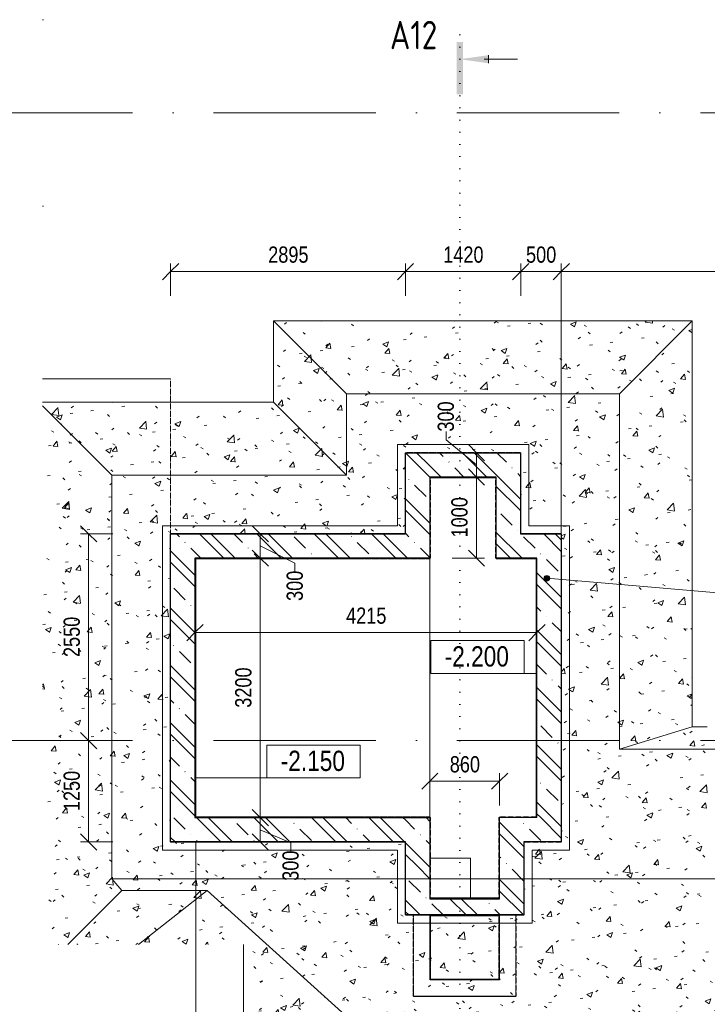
# Model space of a CAD drawing. Header units: millimetres. Extents: x 75701 to 402820, y 135 to 33652.
# Tile 34 of 52: x 335389 to 343864, y 17498 to 29640. Entities that reach past the tile are written whole.
import ezdxf

# ---------------------------------------------------------------- set-up
doc = ezdxf.new("R2010")
doc.units = ezdxf.units.MM
for name, pattern in [('A_CARA_15', [7.6, 5, -1.3, 0, -1.3]), ('B_CARA_12', [2.6, 1, -0.8, 0, -0.8]), ('Tečkovaná 1_5mm', [150, 0, -150]), ('Čerchovaná 20mm', [3000, 2000, -500, 0, -500])]:
    doc.linetypes.add(name, pattern=pattern)
for name, color, linetype, lineweight in [('CA_KOTY', 3, 'Continuous', 9), ('CA_KOTY-100', 3, 'Continuous', 9), ('CA_OSY', 5, 'A_CARA_15', 9), ('CA_PODLAHA25', 7, 'Continuous', 13), ('CA_POHHRA18', 9, 'Continuous', 9), ('CA_POHHRA25', 7, 'Continuous', 13), ('CA_REZY', 1, 'Continuous', 25), ('CA_REZYZNACKY', 1, 'Continuous', 9), ('CA_SRAFY', 9, 'Continuous', 25), ('CA_TEXT25', 7, 'Continuous', 9), ('CA_ZAKLADY25', 7, 'Continuous', 13), ('CA_ZARIZPRED', 8, 'Continuous', 13), ('Terénní útvar', 7, 'Continuous', 13)]:
    doc.layers.add(name, color=color, linetype=linetype, lineweight=lineweight)
doc.styles.add('Arial_2', font='arial.ttf', dxfattribs={"width": 0.8, "height": 200})
doc.styles.add('Arial_3', font='arial.ttf', dxfattribs={"width": 0.8, "height": 250})
doc.styles.add('ISOCPEUR_B', font='txt', dxfattribs={"width": 0.8, "height": 350})
doc.dimstyles.new('HP_Přímá_-_2_mm_Ariel_1-100', dxfattribs={"dimscale": 304.8, "dimtxt": 204.05188, "dimasz": 0.656168, "dimexe": 0.328084, "dimexo": 0.0625, "dimgap": 0.164042, "dimtad": 1, "dimdec": 0, "dimzin": 0, "dimdsep": 46, "dimtxsty": 'Arial_2', "dimblk1": 'OBLIQUE', "dimblk2": 'OBLIQUE', "dimsah": 1, "dimcen": 0.09, "dimazin": 0, "dimtfac": 1, "dimtdec": 4, "dimtix": 1, "dimtmove": 0, "dimatfit": 3, "dimfxl": 0.984252, "dimfxlon": 1, "dimtvp": 1, "dimtolj": 1, "dimtzin": 0, "dimarcsym": 2})
doc.dimstyles.new('HP_Přímá_-_2_mm_Ariel_1-100_1', dxfattribs={"dimscale": 304.8, "dimtxt": 204.05188, "dimasz": 0.656168, "dimexe": 0.328084, "dimexo": 0.0625, "dimgap": 0.164042, "dimtad": 1, "dimdec": 0, "dimzin": 0, "dimdsep": 46, "dimtxsty": 'Arial_2', "dimblk1": 'OBLIQUE', "dimblk2": 'OBLIQUE', "dimsah": 1, "dimcen": 0.09, "dimazin": 0, "dimtfac": 1, "dimtdec": 4, "dimtix": 1, "dimtmove": 1, "dimatfit": 3, "dimfxl": 0.984252, "dimfxlon": 1, "dimtvp": 1, "dimtolj": 1, "dimtzin": 0, "dimarcsym": 2})
pattern_1 = [(50, (244938.9, 0), (728.7365, -63.7558), [76.2, -838.2]), (355, (244938.9, 0), (-140.9716, 764.2276), [60.96, -670.56]), (100.451, (244999.6, -5.3), (587.77, 700.4668), [64.76, -712.36]), (46.184, (244938.9, 203.2), (1084.316, -168.171), [114.3, -1257.3]), (96.636, (245029.2, 189.2), (949.61, 989.71), [97.14, -1068.54]), (351.184, (244938.9, 203.2), (949.62, 989.701), [91.44, -1005.84]), (21, (245040.5, 152.4), (606.458, -409.0606), [76.2, -838.2]), (326, (245040.5, 152.4), (247.2083, 736.753), [60.96, -670.56]), (71.451, (245091, 118.3), (853.6683, 327.6855), [64.76, -712.36]), (37.5, (244938.88, 0), (12.3547, 338.2201), [33.528, -628.904, 33.528, -647.192, -673.1]), (37.5, (244938.88, 0), (12.3547, 338.2201), [-1343.152, 33.528, -639.572]), (7.5, (244938.88, 0), (267.2789, 400.7221), [33.528, -354.584, 33.528, -613.664, -256.54]), (7.5, (244938.88, 0), (267.2789, 400.7221), [-1035.304, 33.528, -223.012]), (327.5, (244712.3, 0), (542.3633, -22.91534), [33.528, -220.472, 33.528, -758.952, -1051.56]), (327.5, (244712.3, 0), (542.3633, -22.91534), [-1046.48, 33.528, -1018.032]), (317.5, (244610.7, 0), (592.517, 101.707), [33.528, -296.672, 33.528, -492.76, -746.76]), (317.5, (244610.7, 0), (592.517, 101.707), [-856.488, 33.528, -713.232])]
pattern_2 = [(135, (244938.9, 0), (-353.5534, -353.5534), []), (135, (245080.3, 0), (-353.5534, -353.5534), []), (135, (245363.14, 0), (-494.9747, -212.132), [200, -100, 3.353, -96.647])]

# ---------------------------------------------------------------- blocks, each defined once
blk = doc.blocks.new('pilota 600 mm - D_750_650-2142273-PŮDORYS ZÁKLADŮ PECE V ÚROVNI -3_400')
at = {"layer": 'CA_POHHRA18'}
blk.add_line((-487, 0), (-500, 0), dxfattribs=at)
blk = doc.blocks.new('pilota 600 mm - D_750_650-2142272-PŮDORYS ZÁKLADŮ PECE V ÚROVNI -3_400')
at = {"layer": 'CA_POHHRA18'}
blk.add_line((-487, 0), (-500, 0), dxfattribs=at)
blk = doc.blocks.new('Řez - Номер узла_ спереди-2820152-PŮDORYS ZÁKLADŮ PECE V ÚROVNI -3_400')
at = {"layer": 'CA_REZYZNACKY'}
for points in [[(7.33, 0.4), (7.33, -0.39), (0.87, -0.39), (0.87, 0.4)], [(3.5, -3.53), (2.5, -3.53), (3, 0)]]:
    blk.add_hatch(color=256, dxfattribs=at).paths.add_polyline_path(points)
for p, q in [((2.5, -3.53), (3.5, -3.53)), ((3, -3), (3, -7.1))]:
    blk.add_line(p, q, dxfattribs=at)
blk = doc.blocks.new('DIMBLOCK152-PŮDORYS ZÁKLADŮ PECE V ÚROVNI -3_400')
at = {"layer": 'CA_KOTY-100'}
for p, q in [((336239, 20750), (336139, 20850)), ((336239, 20750), (335939, 20750)), ((336239, 19500), (336239, 20750)), ((336239, 20750), (336339, 20650)), ((336239, 20750), (336339, 20750)), ((336239, 19500), (336139, 19600)), ((336239, 19500), (336139, 19500)), ((336239, 19500), (336339, 19400)), ((336239, 19500), (336539, 19500))]:
    blk.add_line(p, q, dxfattribs=at)
at = {"layer": 'CA_KOTY-100', "color": 0, "insert": (335930, 19880), "char_height": 200, "width": 587.67, "attachment_point": 1, "rotation": 90, "line_spacing_factor": 0.941778, "style": 'Arial_2'}
blk.add_mtext('1250', dxfattribs=at)
blk = doc.blocks.new('_Oblique')
at = {"color": 0, "linetype": 'ByBlock', "lineweight": -2}
blk.add_line((-0.5, -0.5), (0.5, 0.5), dxfattribs=at)
blk = doc.blocks.new('DIMBLOCK153-PŮDORYS ZÁKLADŮ PECE V ÚROVNI -3_400')
at = {"layer": 'CA_KOTY-100'}
for p, q in [((338355, 19800), (338055, 19800)), ((338355, 19800), (338255, 19900)), ((338355, 19500), (338355, 19800)), ((338355, 19800), (338455, 19700)), ((338355, 19800), (338455, 19800)), ((338355, 19500), (338255, 19600)), ((338730, 19488), (338355, 19650)), ((338355, 19500), (338055, 19500)), ((338355, 19500), (338455, 19400)), ((338355, 19500), (338455, 19500)), ((338730, 19388), (338730, 19488))]:
    blk.add_line(p, q, dxfattribs=at)
at = {"layer": 'CA_KOTY-100', "color": 0, "insert": (338627, 19021), "char_height": 200, "width": 440.75, "attachment_point": 1, "rotation": 90, "line_spacing_factor": 0.941778, "style": 'Arial_2'}
blk.add_mtext('300', dxfattribs=at)
blk = doc.blocks.new('DIMBLOCK154-PŮDORYS ZÁKLADŮ PECE V ÚROVNI -3_400')
at = {"layer": 'CA_KOTY-100'}
for p, q in [((338355, 23000), (338255, 23100)), ((338355, 23000), (338055, 23000)), ((338355, 19800), (338355, 23000)), ((338355, 23000), (338455, 22900)), ((338355, 23000), (338455, 23000)), ((338355, 19800), (338055, 19800)), ((338355, 19800), (338255, 19900)), ((338355, 19800), (338455, 19700)), ((338355, 19800), (338455, 19800))]:
    blk.add_line(p, q, dxfattribs=at)
at = {"layer": 'CA_KOTY-100', "color": 0, "insert": (338045, 21155), "char_height": 200, "width": 587.67, "attachment_point": 1, "rotation": 90, "line_spacing_factor": 0.941778, "style": 'Arial_2'}
blk.add_mtext('3200', dxfattribs=at)
blk = doc.blocks.new('DIMBLOCK155-PŮDORYS ZÁKLADŮ PECE V ÚROVNI -3_400')
at = {"layer": 'CA_KOTY-100'}
for p, q in [((338355, 23300), (338255, 23400)), ((338355, 23300), (338055, 23300)), ((338355, 23000), (338355, 23300)), ((338355, 23300), (338455, 23200)), ((338355, 23300), (338455, 23300)), ((338355, 23000), (338255, 23100)), ((338782, 22939), (338355, 23150)), ((338355, 23000), (338055, 23000)), ((338355, 23000), (338455, 22900)), ((338355, 23000), (338455, 23000)), ((338782, 22839), (338782, 22939))]:
    blk.add_line(p, q, dxfattribs=at)
at = {"layer": 'CA_KOTY-100', "color": 0, "insert": (338679, 22472), "char_height": 200, "width": 440.75, "attachment_point": 1, "rotation": 90, "line_spacing_factor": 0.941778, "style": 'Arial_2'}
blk.add_mtext('300', dxfattribs=at)
blk = doc.blocks.new('DIMBLOCK156-PŮDORYS ZÁKLADŮ PECE V ÚROVNI -3_400')
at = {"layer": 'CA_KOTY-100'}
for p, q in [((337549, 22082), (337549, 22382)), ((341764, 22082), (341764, 22382)), ((337549, 22082), (337649, 22182)), ((341764, 22082), (341864, 22182)), ((337549, 22082), (337449, 21982)), ((337549, 22082), (341764, 22082)), ((337549, 22082), (337549, 21982)), ((341764, 22082), (341664, 21982)), ((341764, 22082), (341764, 21982))]:
    blk.add_line(p, q, dxfattribs=at)
at = {"layer": 'CA_KOTY-100', "color": 0, "insert": (339412, 22391), "char_height": 200, "width": 587.67, "attachment_point": 1, "line_spacing_factor": 0.941778, "style": 'Arial_2'}
blk.add_mtext('4215', dxfattribs=at)
blk = doc.blocks.new('DIMBLOCK157-PŮDORYS ZÁKLADŮ PECE V ÚROVNI -3_400')
at = {"layer": 'CA_KOTY-100'}
for p, q in [((336239, 23300), (336139, 23400)), ((336239, 23300), (336139, 23300)), ((336239, 23300), (336239, 20750)), ((336239, 23300), (336339, 23200)), ((336239, 23300), (336539, 23300)), ((336239, 20750), (336139, 20850)), ((336239, 20750), (336139, 20750)), ((336239, 20750), (336339, 20650)), ((336239, 20750), (336539, 20750))]:
    blk.add_line(p, q, dxfattribs=at)
at = {"layer": 'CA_KOTY-100', "color": 0, "insert": (335930, 21780), "char_height": 200, "width": 587.67, "attachment_point": 1, "rotation": 90, "line_spacing_factor": 0.941778, "style": 'Arial_2'}
blk.add_mtext('2550', dxfattribs=at)
blk = doc.blocks.new('DIMBLOCK158-PŮDORYS ZÁKLADŮ PECE V ÚROVNI -3_400')
at = {"layer": 'CA_KOTY-100'}
for p, q in [((346709, 26533), (346709, 26833)), ((342064, 26533), (342164, 26633)), ((342064, 26533), (342064, 26633)), ((346709, 26533), (346809, 26633)), ((342064, 26533), (341964, 26433)), ((342064, 26533), (346709, 26533)), ((342064, 26533), (342064, 23119)), ((346709, 26533), (346609, 26433)), ((346709, 26533), (346709, 26433))]:
    blk.add_line(p, q, dxfattribs=at)
at = {"layer": 'CA_KOTY-100', "color": 0, "insert": (344142, 26843), "char_height": 200, "width": 587.67, "attachment_point": 1, "line_spacing_factor": 0.941778, "style": 'Arial_2'}
blk.add_mtext('4645', dxfattribs=at)
blk = doc.blocks.new('DIMBLOCK159-PŮDORYS ZÁKLADŮ PECE V ÚROVNI -3_400')
at = {"layer": 'CA_KOTY-100'}
for p, q in [((341564, 26533), (341664, 26633)), ((341564, 26533), (341564, 26633)), ((342064, 26533), (342164, 26633)), ((342064, 26533), (342064, 26633)), ((341564, 26533), (341464, 26433)), ((341564, 26533), (342064, 26533)), ((341564, 26533), (341564, 26233)), ((342064, 26533), (341964, 26433)), ((342064, 26533), (342064, 26233))]:
    blk.add_line(p, q, dxfattribs=at)
at = {"layer": 'CA_KOTY-100', "color": 0, "insert": (341630, 26843), "char_height": 200, "width": 440.75, "attachment_point": 1, "line_spacing_factor": 0.941778, "style": 'Arial_2'}
blk.add_mtext('500', dxfattribs=at)
blk = doc.blocks.new('DIMBLOCK160-PŮDORYS ZÁKLADŮ PECE V ÚROVNI -3_400')
at = {"layer": 'CA_KOTY-100'}
for p, q in [((340144, 26533), (340244, 26633)), ((340144, 26533), (340144, 26633)), ((341564, 26533), (341664, 26633)), ((341564, 26533), (341564, 26633)), ((340144, 26533), (340044, 26433)), ((340144, 26533), (341564, 26533)), ((340144, 26533), (340144, 26233)), ((341564, 26533), (341464, 26433)), ((341564, 26533), (341564, 26233))]:
    blk.add_line(p, q, dxfattribs=at)
at = {"layer": 'CA_KOTY-100', "color": 0, "insert": (340609, 26843), "char_height": 200, "width": 587.67, "attachment_point": 1, "line_spacing_factor": 0.941778, "style": 'Arial_2'}
blk.add_mtext('1420', dxfattribs=at)
blk = doc.blocks.new('DIMBLOCK161-PŮDORYS ZÁKLADŮ PECE V ÚROVNI -3_400')
at = {"layer": 'CA_KOTY-100'}
for p, q in [((337249, 26533), (337349, 26633)), ((337249, 26533), (337249, 26633)), ((340144, 26533), (340244, 26633)), ((340144, 26533), (340144, 26633)), ((337249, 26533), (337149, 26433)), ((337249, 26533), (340144, 26533)), ((337249, 26533), (337249, 26233)), ((340144, 26533), (340044, 26433)), ((340144, 26533), (340144, 26233))]:
    blk.add_line(p, q, dxfattribs=at)
at = {"layer": 'CA_KOTY-100', "color": 0, "insert": (338452, 26843), "char_height": 200, "width": 587.67, "attachment_point": 1, "line_spacing_factor": 0.941778, "style": 'Arial_2'}
blk.add_mtext('2895', dxfattribs=at)
blk = doc.blocks.new('DIMBLOCK162-PŮDORYS ZÁKLADŮ PECE V ÚROVNI -3_400')
at = {"layer": 'CA_KOTY-100'}
for p, q in [((341019, 24000), (340919, 24100)), ((341019, 24000), (340719, 24000)), ((341019, 23000), (341019, 24000)), ((341019, 24000), (341119, 23900)), ((341019, 24000), (341119, 24000)), ((341019, 23000), (340919, 23100)), ((341019, 23000), (340719, 23000)), ((341019, 23000), (341119, 22900)), ((341019, 23000), (341119, 23000))]:
    blk.add_line(p, q, dxfattribs=at)
at = {"layer": 'CA_KOTY-100', "color": 0, "insert": (340709, 23255), "char_height": 200, "width": 587.67, "attachment_point": 1, "rotation": 90, "line_spacing_factor": 0.941778, "style": 'Arial_2'}
blk.add_mtext('1000', dxfattribs=at)
blk = doc.blocks.new('DIMBLOCK163-PŮDORYS ZÁKLADŮ PECE V ÚROVNI -3_400')
at = {"layer": 'CA_KOTY-100'}
for p, q in [((340644, 24560), (340644, 24460)), ((340644, 24460), (341019, 24150)), ((341019, 24300), (340719, 24300)), ((341019, 24300), (340919, 24400)), ((341019, 24000), (341019, 24300)), ((341019, 24300), (341119, 24200)), ((341019, 24300), (341119, 24300)), ((341019, 24000), (340919, 24100)), ((341019, 24000), (340719, 24000)), ((341019, 24000), (341119, 23900)), ((341019, 24000), (341119, 24000))]:
    blk.add_line(p, q, dxfattribs=at)
at = {"layer": 'CA_KOTY-100', "color": 0, "insert": (340541, 24560), "char_height": 200, "width": 440.75, "attachment_point": 1, "rotation": 90, "line_spacing_factor": 0.941778, "style": 'Arial_2'}
blk.add_mtext('300', dxfattribs=at)
blk = doc.blocks.new('DIMBLOCK164-PŮDORYS ZÁKLADŮ PECE V ÚROVNI -3_400')
at = {"layer": 'CA_KOTY-100'}
for p, q in [((340444, 20249), (340544, 20349)), ((340444, 20249), (340444, 20349)), ((341304, 20249), (341404, 20349)), ((341304, 20249), (341304, 20349)), ((340444, 20249), (340344, 20149)), ((340444, 20249), (341304, 20249)), ((340444, 20249), (340444, 19949)), ((341304, 20249), (341204, 20149)), ((341304, 20249), (341304, 19949))]:
    blk.add_line(p, q, dxfattribs=at)
at = {"layer": 'CA_KOTY-100', "color": 0, "insert": (340690, 20558), "char_height": 200, "width": 440.75, "attachment_point": 1, "line_spacing_factor": 0.941778, "style": 'Arial_2'}
blk.add_mtext('860', dxfattribs=at)
blk = doc.blocks.new('Výškové kóty - Obdélník kolem výškové kóty-410351-PŮDORYS ZÁKLADŮ PECE V ÚROVNI -3_400')
at = {"layer": 'CA_KOTY'}
for p, q in [((6.6, 4.06), (-4.9, 4.06)), ((-4.9, 0), (-4.9, 4.06)), ((-4.9, 4.06), (6.6, 4.06)), ((6.6, 4.06), (6.6, 0)), ((6.6, 0), (-4.9, 0))]:
    blk.add_line(p, q, dxfattribs=at)

msp = doc.modelspace()

# ---------------------------------------------------------------- hatches: boundary and pattern name
at = {"layer": 'CA_SRAFY', "lineweight": 9}
h = msp.add_hatch(dxfattribs=at)
h.set_pattern_fill('FP_8', color=256, style=0, pattern_type=2)
h.set_pattern_definition(pattern_2)
h.paths.add_polyline_path([(340443.9, 23600), (340443.9, 24300), (340143.9, 24300), (340143.9, 23600)])
h = msp.add_hatch(dxfattribs=at)
h.set_pattern_fill('FP_8', color=256, style=0, pattern_type=2)
h.set_pattern_definition(pattern_2)
h.paths.add_polyline_path([(341263.9, 24000), (341263.9, 24300), (340443.9, 24300), (340443.9, 24000)])
h = msp.add_hatch(dxfattribs=at)
h.set_pattern_fill('FP_8', color=256, style=0, pattern_type=2)
h.set_pattern_definition(pattern_2)
h.paths.add_polyline_path([(341563.9, 23600), (341563.9, 24300), (341263.9, 24300), (341263.9, 23600)])
h = msp.add_hatch(dxfattribs=at)
h.set_pattern_fill('FP_8', color=256, style=0, pattern_type=2)
h.set_pattern_definition(pattern_2)
h.paths.add_polyline_path([(340443.9, 23000), (340443.9, 23600), (340143.9, 23600), (340143.9, 23000)])
h = msp.add_hatch(dxfattribs=at)
h.set_pattern_fill('FP_8', color=256, style=0, pattern_type=2)
h.set_pattern_definition(pattern_2)
h.paths.add_polyline_path([(341563.9, 23000), (341563.9, 23600), (341263.9, 23600), (341263.9, 23000)])
h = msp.add_hatch(dxfattribs=at)
h.set_pattern_fill('FP_8', color=256, style=0, pattern_type=2)
h.set_pattern_definition(pattern_2)
h.paths.add_polyline_path([(340143.9, 23000), (340143.9, 23300), (337248.9, 23300), (337248.9, 23000), (337548.9, 23000)])
h = msp.add_hatch(dxfattribs=at)
h.set_pattern_fill('FP_8', color=256, style=0, pattern_type=2)
h.set_pattern_definition(pattern_2)
h.paths.add_polyline_path([(341763.9, 23000), (342063.9, 23000), (342063.9, 23300), (341563.9, 23300), (341563.9, 23000)])
h = msp.add_hatch(dxfattribs=at)
h.set_pattern_fill('FP_8', color=256, style=0, pattern_type=2)
h.set_pattern_definition(pattern_2)
h.paths.add_polyline_path([(337248.9, 19800), (337548.9, 19800), (337548.9, 23000), (337248.9, 23000), (337248.9, 20688.1)])
h = msp.add_hatch(dxfattribs=at)
h.set_pattern_fill('FP_8', color=256, style=0, pattern_type=2)
h.set_pattern_definition(pattern_2)
h.paths.add_polyline_path([(341763.9, 19800), (342063.9, 19800), (342063.9, 23000), (341763.9, 23000), (341763.9, 20688.1)])
h = msp.add_hatch(dxfattribs=at)
h.set_pattern_fill('FP_8', color=256, style=0, pattern_type=2)
h.set_pattern_definition(pattern_2)
h.paths.add_polyline_path([(339648.2, 19500), (340143.9, 19500), (340143.9, 19800), (337248.9, 19800), (337248.9, 19500)])
h = msp.add_hatch(dxfattribs=at)
h.set_pattern_fill('FP_8', color=256, style=0, pattern_type=2)
h.set_pattern_definition(pattern_2)
h.paths.add_polyline_path([(340443.9, 19200), (340443.9, 19800), (340143.9, 19800), (340143.9, 19200)])
h = msp.add_hatch(dxfattribs=at)
h.set_pattern_fill('FP_8', color=256, style=0, pattern_type=2)
h.set_pattern_definition(pattern_2)
h.paths.add_polyline_path([(341603.9, 19200), (341603.9, 19800), (341303.9, 19800), (341303.9, 19200)])
h = msp.add_hatch(dxfattribs=at)
h.set_pattern_fill('FP_8', color=256, style=0, pattern_type=2)
h.set_pattern_definition(pattern_2)
h.paths.add_polyline_path([(341603.9, 19500), (342063.9, 19500), (342063.9, 19800), (341603.9, 19800)])
h = msp.add_hatch(dxfattribs=at)
h.set_pattern_fill('FP_8', color=256, style=0, pattern_type=2)
h.set_pattern_definition(pattern_2)
h.paths.add_polyline_path([(340443.9, 18600), (340443.9, 19200), (340143.9, 19200), (340143.9, 18600)])
h = msp.add_hatch(dxfattribs=at)
h.set_pattern_fill('FP_8', color=256, style=0, pattern_type=2)
h.set_pattern_definition(pattern_2)
h.paths.add_polyline_path([(341603.9, 18600), (341603.9, 19200), (341303.9, 19200), (341303.9, 18600)])
h = msp.add_hatch(dxfattribs=at)
h.set_pattern_fill('FP_8', color=256, style=0, pattern_type=2)
h.set_pattern_definition(pattern_2)
h.paths.add_polyline_path([(341303.9, 18800), (340443.9, 18800), (340443.9, 18600), (341303.9, 18600)])
at = {"layer": 'CA_TEXT25'}
h = msp.add_hatch(color=256, dxfattribs=at)
edge = h.paths.add_edge_path()
edge.add_arc((341886.9, 22751.3), 35, 0, 360)
at = {"layer": 'Terénní útvar', "lineweight": 9}
h = msp.add_hatch(dxfattribs=at)
h.set_pattern_fill('FP_15', color=50, style=0, pattern_type=2)
h.set_pattern_definition(pattern_1)
h.paths.add_polyline_path([(343864.4, 18234.5), (343864.4, 20921.4), (343676.9, 20921.4), (343676.9, 25925), (338518.9, 25925), (338518.9, 24925), (335670.4, 24925), (335670.4, 18234.5), (343627.4, 18234.5)])
h.paths.add_polyline_path([(340143.9, 18599.8), (340143.9, 19500), (337248.9, 19500), (337248.9, 23300), (340143.9, 23300), (340143.9, 24300), (341563.9, 24300), (341563.9, 23300), (342063.9, 23300), (342063.9, 19500), (341603.9, 19500), (341603.9, 18599.8)])
h = msp.add_hatch(dxfattribs=at)
h.set_pattern_fill('FP_15', color=50, style=0, pattern_type=2)
h.set_pattern_definition(pattern_1)
h.paths.add_polyline_path([(338146.9, 11487.8), (345271, 11487.8), (345271, 18234.5), (338146.9, 18234.5), (338146.9, 15421.9)])
h.paths.add_polyline_path([(339958.9, 13299.9), (339958.9, 16799.9), (343458.9, 16799.9), (343458.9, 13299.9)])

# ---------------------------------------------------------------- linework, layer by layer
at = {"layer": 'CA_KOTY'}
for p, q in [((341004.5, 21577.2), (341117.2, 21577.2)), ((341763.9, 21577.2), (341004.5, 21577.2)), ((337548.9, 20289), (338943.3, 20289)), ((338943.3, 20289), (339096.3, 20289))]:
    msp.add_line(p, q, dxfattribs=at)
at = {"layer": 'CA_OSY', "linetype": 'Čerchovaná 20mm'}
for p, q in [((322778.5, 28489.9), (401821.8, 28489.9)), ((322778.5, 20749.9), (401821.8, 20749.9))]:
    msp.add_line(p, q, dxfattribs=at)
at = {"layer": 'CA_PODLAHA25', "linetype": 'B_CARA_12'}
for p, q in [((337248.9, 25210), (335670.4, 25210)), ((335670.4, 25210), (337248.9, 25210)), ((337248.9, 23300), (337248.9, 25210)), ((337248.9, 25210), (337248.9, 23300)), ((341563.9, 24300), (340143.9, 24300)), ((340143.9, 24300), (340143.9, 23300)), ((340143.9, 23300), (340143.9, 24300)), ((340143.9, 24300), (341563.9, 24300)), ((341563.9, 23300), (341563.9, 24300)), ((341563.9, 24300), (341563.9, 23300)), ((340143.9, 23300), (337248.9, 23300)), ((337248.9, 23300), (340143.9, 23300)), ((342063.9, 23300), (341563.9, 23300)), ((341563.9, 23300), (342063.9, 23300)), ((342063.9, 19500), (342063.9, 23300)), ((342063.9, 23300), (342063.9, 19500)), ((337558.9, 14590), (337558.9, 19500)), ((337558.9, 19500), (340143.9, 19500)), ((340143.9, 19500), (337558.9, 19500)), ((337558.9, 19500), (337558.9, 14590)), ((340143.9, 19500), (340143.9, 18600)), ((340143.9, 18600), (340143.9, 19500)), ((341603.9, 18599.8), (341603.9, 19500)), ((341603.9, 19500), (342063.9, 19500)), ((342063.9, 19500), (341603.9, 19500)), ((341603.9, 19500), (341603.9, 18599.8)), ((340143.9, 18600), (340243.9, 18600)), ((340243.9, 18600), (340143.9, 18600)), ((340243.9, 18600), (340243.9, 17600)), ((340243.9, 17600), (340243.9, 18600)), ((341503.9, 17600), (341503.9, 18599.8)), ((341503.9, 18599.8), (341603.9, 18599.8)), ((341603.9, 18599.8), (341503.9, 18599.8)), ((341503.9, 18599.8), (341503.9, 17600)), ((340243.9, 17600), (341503.9, 17600)), ((341503.9, 17600), (340243.9, 17600))]:
    msp.add_line(p, q, dxfattribs=at)
at = {"layer": 'CA_PODLAHA25'}
for p, q in [((340043.9, 23400), (340043.9, 24400)), ((340043.9, 24400), (341663.9, 24400)), ((341663.9, 24400), (341663.9, 23400)), ((337148.9, 23400), (340043.9, 23400)), ((337148.9, 19400), (337148.9, 23400)), ((341663.9, 23400), (342163.9, 23400)), ((342163.9, 23400), (342163.9, 19400)), ((340043.9, 19400), (337148.9, 19400)), ((340043.9, 18500), (340043.9, 19400)), ((342163.9, 19400), (341703.9, 19400)), ((341703.9, 19400), (341703.9, 18500)), ((341703.9, 18500), (340043.9, 18500))]:
    msp.add_line(p, q, dxfattribs=at)
at = {"layer": 'CA_PODLAHA25', "lineweight": 9}
msp.add_line((340443.9, 22990), (340443.9, 19810), dxfattribs=at)
at = {"layer": 'CA_POHHRA18'}
msp.add_line((340443.9, 19800), (340443.9, 23000), dxfattribs=at)
at = {"layer": 'CA_POHHRA25', "linetype": 'B_CARA_12'}
for p, q in [((340139.9, 23300), (340139.9, 24300)), ((340139.9, 24300), (340139.9, 23300)), ((340139.9, 24300), (341567.9, 24300)), ((340143.9, 23300), (340143.9, 24304)), ((340143.9, 24304), (340143.9, 23300)), ((340143.9, 24304), (341563.9, 24304)), ((341563.9, 24304), (340143.9, 24304)), ((341567.9, 24300), (340143.9, 24300)), ((341563.9, 23300), (341563.9, 24304)), ((341563.9, 24300), (341563.9, 23300)), ((341567.9, 24300), (341567.9, 23300)), ((341567.9, 23300), (341567.9, 24300)), ((341263.9, 24000), (340443.9, 24000)), ((340443.9, 24000), (341263.9, 24000)), ((340443.9, 23990), (340443.9, 24000)), ((340443.9, 23990), (340443.9, 24000)), ((340443.9, 24000), (340443.9, 23000)), ((340443.9, 22990), (340443.9, 24000)), ((340443.9, 24000), (340453.9, 24000)), ((340453.9, 24000), (340443.9, 24000)), ((341263.9, 23990), (340443.9, 23990)), ((340443.9, 23990), (341263.9, 23990)), ((340453.9, 24000), (340453.9, 23000)), ((340453.9, 23000), (340453.9, 24000)), ((341253.9, 23000), (341253.9, 24000)), ((341253.9, 24000), (341253.9, 23000)), ((341253.9, 24000), (341263.9, 24000)), ((341253.9, 24000), (341263.9, 24000)), ((341263.9, 23000), (341263.9, 24000)), ((341263.9, 24000), (341263.9, 22990)), ((341263.9, 24000), (341263.9, 23990)), ((341263.9, 23990), (341263.9, 24000)), ((337244.9, 23300), (337244.9, 21455.8)), ((337244.9, 19500), (337244.9, 23300)), ((340143.9, 23300), (337244.9, 23300)), ((337248.9, 23304), (337248.9, 19496)), ((337248.9, 21756.2), (337248.9, 23304)), ((337248.9, 23304), (340143.9, 23304)), ((340143.9, 23304), (337248.9, 23304)), ((337248.9, 23300), (340143.9, 23300)), ((340143.9, 23300), (340139.9, 23300)), ((340139.9, 23300), (340143.9, 23300)), ((340143.9, 23304), (340143.9, 23300)), ((340143.9, 23304), (340143.9, 23300)), ((341563.9, 23304), (342063.9, 23304)), ((342063.9, 23304), (341563.9, 23304)), ((341563.9, 23300), (341563.9, 23304)), ((341563.9, 23304), (341563.9, 23300)), ((341567.9, 23300), (341563.9, 23300)), ((341567.9, 23300), (341563.9, 23300)), ((341563.9, 23300), (342067.9, 23300)), ((342067.9, 23300), (341563.9, 23300)), ((342063.9, 23304), (342063.9, 19500)), ((342063.9, 19496), (342063.9, 23300)), ((342067.9, 19500), (342067.9, 23300)), ((342067.9, 23300), (342067.9, 19500)), ((340453.9, 23000), (337548.9, 23000)), ((337548.9, 23000), (340453.9, 23000)), ((337548.9, 22990), (337548.9, 23000)), ((337548.9, 22990), (337548.9, 23000)), ((337548.9, 19800), (337548.9, 23000)), ((337548.9, 23000), (337548.9, 21436)), ((337548.9, 23000), (337558.9, 23000)), ((337558.9, 23000), (337548.9, 23000)), ((340443.9, 22990), (337548.9, 22990)), ((337548.9, 22990), (340443.9, 22990)), ((337558.9, 21736), (337558.9, 23000)), ((337558.9, 23000), (337558.9, 19800)), ((341763.9, 23000), (341253.9, 23000)), ((341253.9, 23000), (341763.9, 23000)), ((341763.9, 22990), (341263.9, 22990)), ((341263.9, 22990), (341763.9, 22990)), ((341753.9, 23000), (341753.9, 19800)), ((341753.9, 19800), (341753.9, 23000)), ((341753.9, 23000), (341763.9, 23000)), ((341753.9, 23000), (341763.9, 23000)), ((341763.9, 23000), (341763.9, 19800)), ((341763.9, 19800), (341763.9, 23000)), ((341763.9, 23000), (341763.9, 22990)), ((341763.9, 22990), (341763.9, 23000)), ((337248.9, 21756.2), (337244.9, 21756.5)), ((337248.9, 21756.2), (337244.9, 21756.5)), ((337248.9, 20453.4), (337248.9, 21756.2)), ((337558.9, 21736), (337548.9, 21736.6)), ((337558.9, 21736), (337548.9, 21736.6)), ((337558.9, 19800), (337558.9, 21736)), ((337244.9, 21455.8), (337244.9, 20153.1)), ((337244.9, 21455.8), (337248.9, 21455.6)), ((337244.9, 21455.8), (337248.9, 21455.6)), ((337548.9, 21436), (337548.9, 19800)), ((337548.9, 21436), (337558.9, 21435.3)), ((337548.9, 21436), (337558.9, 21435.3)), ((341763.9, 21461.6), (341753.9, 21462.3)), ((341763.9, 21461.6), (341753.9, 21462.3)), ((342067.9, 21441.8), (342063.9, 21442.1)), ((342067.9, 21441.8), (342063.9, 21442.1)), ((341753.9, 21161.7), (341763.9, 21161)), ((341753.9, 21161.7), (341763.9, 21161)), ((342063.9, 21141.4), (342067.9, 21141.2)), ((342063.9, 21141.4), (342067.9, 21141.2)), ((337248.9, 20453.4), (337244.9, 20453.7)), ((337248.9, 20453.4), (337244.9, 20453.7)), ((337248.9, 19496), (337248.9, 20453.4)), ((337244.9, 20153.1), (337244.9, 19500)), ((337244.9, 20153.1), (337248.9, 20152.8)), ((337244.9, 20153.1), (337248.9, 20152.8)), ((337548.9, 19810), (340443.9, 19810)), ((340443.9, 19810), (337548.9, 19810)), ((337548.9, 19800), (337548.9, 19810)), ((337548.9, 19810), (337548.9, 19800)), ((337558.9, 19800), (337548.9, 19800)), ((337558.9, 19800), (337548.9, 19800)), ((337548.9, 19800), (340453.9, 19800)), ((340453.9, 19800), (337548.9, 19800)), ((340443.9, 18800), (340443.9, 19810)), ((340443.9, 19800), (340443.9, 18800)), ((340453.9, 19800), (340453.9, 18800)), ((340453.9, 18800), (340453.9, 19800)), ((341293.9, 18800), (341293.9, 19800)), ((341293.9, 19800), (341293.9, 18800)), ((341763.9, 19800), (341293.9, 19800)), ((341303.9, 18800), (341303.9, 19810)), ((341303.9, 19810), (341303.9, 18800)), ((341303.9, 19810), (341763.9, 19810)), ((341763.9, 19810), (341303.9, 19810)), ((341303.9, 19800), (341763.9, 19800)), ((341763.9, 19800), (341753.9, 19800)), ((341753.9, 19800), (341763.9, 19800)), ((341763.9, 19810), (341763.9, 19800)), ((341763.9, 19810), (341763.9, 19800)), ((340143.9, 19500), (337244.9, 19500)), ((337248.9, 19500), (340143.9, 19500)), ((340143.9, 19496), (337248.9, 19496)), ((337248.9, 19496), (340143.9, 19496)), ((340139.9, 18599.8), (340139.9, 19500)), ((340139.9, 19500), (340139.9, 18599.8)), ((340139.9, 19500), (340143.9, 19500)), ((340139.9, 19500), (340143.9, 19500)), ((340143.9, 18595.8), (340143.9, 19500)), ((340143.9, 19500), (340143.9, 18595.8)), ((340143.9, 19500), (340143.9, 19496)), ((340143.9, 19496), (340143.9, 19500)), ((342067.9, 19500), (341603.9, 19500)), ((341603.9, 19500), (342063.9, 19500)), ((341603.9, 19496), (341603.9, 19500)), ((341603.9, 19496), (341603.9, 19500)), ((341603.9, 19500), (341603.9, 18596)), ((341603.9, 18596), (341603.9, 19500)), ((341603.9, 19500), (341607.9, 19500)), ((341607.9, 19500), (341603.9, 19500)), ((342063.9, 19496), (341603.9, 19496)), ((341603.9, 19496), (342063.9, 19496)), ((341607.9, 19500), (341607.9, 18600)), ((341607.9, 18600), (341607.9, 19500)), ((340443.9, 18810), (341303.9, 18810)), ((341303.9, 18810), (340443.9, 18810)), ((340443.9, 18800), (340443.9, 18810)), ((340443.9, 18810), (340443.9, 18800)), ((340453.9, 18800), (340443.9, 18800)), ((340453.9, 18800), (340443.9, 18800)), ((340443.9, 18800), (341303.9, 18800)), ((341303.9, 18800), (340443.9, 18800)), ((341303.9, 18800), (341293.9, 18800)), ((341293.9, 18800), (341303.9, 18800)), ((341303.9, 18810), (341303.9, 18800)), ((341303.9, 18810), (341303.9, 18800)), ((340243.9, 18599.8), (340139.9, 18599.8)), ((340139.9, 18599.8), (340243.9, 18599.8)), ((341503.9, 18595.8), (340143.9, 18595.8)), ((340143.9, 18595.8), (341503.9, 18595.8)), ((340239.9, 17600), (340239.9, 18599.8)), ((340239.9, 18599.8), (340239.9, 17600)), ((341503.9, 18599.8), (340239.9, 18599.8)), ((340239.9, 18599.8), (341503.9, 18599.8)), ((340243.9, 18600), (340243.9, 17596)), ((340243.9, 17596), (340243.9, 18600)), ((341303.9, 18600), (340243.9, 18600)), ((340243.9, 18600), (341303.9, 18600)), ((340243.9, 17600), (340243.9, 18599.8)), ((340243.9, 18599.8), (340243.9, 17600)), ((340243.9, 18599.8), (340243.9, 18595.8)), ((340243.9, 18595.8), (340243.9, 18599.8)), ((340243.9, 18595.8), (340243.9, 18599.8)), ((340243.9, 18595.8), (340243.9, 18599.8)), ((340443.9, 18600), (340443.9, 17800)), ((340443.9, 17800), (340443.9, 18600)), ((340443.9, 18590), (340443.9, 18600)), ((340443.9, 18590), (340443.9, 18600)), ((341303.9, 18590), (340443.9, 18590)), ((340443.9, 18590), (341303.9, 18590)), ((340443.9, 18589.8), (340443.9, 17800)), ((340443.9, 17800), (340443.9, 18589.8)), ((340443.9, 18589.8), (340453.9, 18589.8)), ((340453.9, 18589.8), (340443.9, 18589.8)), ((340453.9, 18589.8), (340453.9, 17800)), ((340453.9, 17800), (340453.9, 18589.8)), ((341293.9, 17800), (341293.9, 18600)), ((341293.9, 18600), (341293.9, 17800)), ((341293.9, 18600), (341303.9, 18600)), ((341303.9, 17800), (341303.9, 18600)), ((341303.9, 18600), (341303.9, 17800)), ((341303.9, 18600), (341303.9, 18590)), ((341303.9, 18590), (341303.9, 18600)), ((341303.9, 17800), (341303.9, 18599.8)), ((341303.9, 18599.8), (341303.9, 17800)), ((341303.9, 18599.8), (341503.9, 18599.8)), ((341603.9, 18600), (341503.9, 18600)), ((341503.9, 18600), (341607.9, 18600)), ((341503.9, 18596), (341503.9, 18600)), ((341503.9, 18596), (341503.9, 18600)), ((341503.9, 18600), (341503.9, 17596)), ((341503.9, 17600), (341503.9, 18600)), ((341503.9, 18600), (341507.9, 18600)), ((341507.9, 18600), (341503.9, 18600)), ((341503.9, 17596), (341503.9, 18599.8)), ((341503.9, 18599.8), (341503.9, 17800)), ((341503.9, 18599.8), (341503.9, 18595.8)), ((341503.9, 18595.8), (341503.9, 18599.8)), ((341603.9, 18596), (341503.9, 18596)), ((341503.9, 18596), (341603.9, 18596)), ((341507.9, 18600), (341507.9, 17600)), ((341507.9, 17600), (341507.9, 18600)), ((340443.9, 17810), (341303.9, 17810)), ((341303.9, 17810), (340443.9, 17810)), ((340443.9, 17800), (340443.9, 17810)), ((340443.9, 17810), (340443.9, 17800)), ((340443.9, 17800), (341303.9, 17800)), ((341303.9, 17800), (340443.9, 17800)), ((340453.9, 17800), (340443.9, 17800)), ((340453.9, 17800), (340443.9, 17800)), ((340443.9, 17800), (341303.9, 17800)), ((341303.9, 17800), (340443.9, 17800)), ((341303.9, 17800), (341293.9, 17800)), ((341293.9, 17800), (341303.9, 17800)), ((341303.9, 17810), (341303.9, 17800)), ((341303.9, 17810), (341303.9, 17800)), ((340239.9, 17600), (340443.9, 17600)), ((341507.9, 17600), (340239.9, 17600)), ((341503.9, 17600), (340243.9, 17600)), ((340243.9, 17600), (341507.9, 17600)), ((341503.9, 17596), (340243.9, 17596)), ((340243.9, 17596), (341503.9, 17596))]:
    msp.add_line(p, q, dxfattribs=at)
at = {"layer": 'CA_POHHRA25'}
for p, q in [((340139.9, 24300), (340143.9, 24300)), ((341563.9, 24300), (341563.9, 24304)), ((337248.9, 23300), (337244.9, 23300)), ((342063.9, 19496), (342063.9, 23304)), ((340443.9, 22990), (340443.9, 23000)), ((341263.9, 23000), (341263.9, 22990)), ((340443.9, 19800), (340443.9, 19810)), ((341293.9, 19800), (341303.9, 19800)), ((337244.9, 19500), (337248.9, 19500)), ((342063.9, 19500), (342067.9, 19500)), ((341607.9, 18600), (341603.9, 18600))]:
    msp.add_line(p, q, dxfattribs=at)
at = {"layer": 'CA_REZY'}
for p, q in [((340143.9, 24300), (341563.9, 24300)), ((340143.9, 23300), (340143.9, 24300)), ((341563.9, 24300), (341563.9, 23300)), ((341263.9, 24000), (340443.9, 24000)), ((340443.9, 24000), (340443.9, 23000)), ((341263.9, 23000), (341263.9, 24000)), ((337248.9, 23300), (340143.9, 23300)), ((337248.9, 19500), (337248.9, 23300)), ((341563.9, 23300), (342063.9, 23300)), ((342063.9, 23300), (342063.9, 19500)), ((340443.9, 23000), (337548.9, 23000)), ((337548.9, 23000), (337548.9, 19800)), ((341763.9, 23000), (341263.9, 23000)), ((341763.9, 19800), (341763.9, 23000)), ((337548.9, 19800), (340443.9, 19800)), ((340443.9, 19800), (340443.9, 18800)), ((341303.9, 18800), (341303.9, 19800)), ((341763.9, 19800), (341303.9, 19800)), ((340143.9, 19500), (337248.9, 19500)), ((340143.9, 18600), (340143.9, 19500)), ((342063.9, 19500), (341603.9, 19500)), ((341603.9, 19500), (341603.9, 18600)), ((340443.9, 18800), (341303.9, 18800)), ((341603.9, 18600), (340143.9, 18600))]:
    msp.add_line(p, q, dxfattribs=at)
at = {"layer": 'CA_REZYZNACKY', "linetype": 'Tečkovaná 1_5mm'}
msp.add_line((340813.1, 29452.5), (340813.1, 10600.1), dxfattribs=at)
at = {"layer": 'CA_TEXT25', "color": 50}
msp.add_line((341886.9, 22751.3), (344341.7, 22542.3), dxfattribs=at)
msp.add_circle((341886.9, 22751.3), 35, dxfattribs=at)
at = {"layer": 'CA_ZAKLADY25'}
for p, q in [((340443.9, 19300), (340943.9, 19300)), ((340943.9, 19300), (340943.9, 18800))]:
    msp.add_line(p, q, dxfattribs=at)
at = {"layer": 'CA_ZAKLADY25', "linetype": 'B_CARA_12'}
for p, q in [((340243.9, 17600), (340243.9, 18599.8)), ((340243.9, 18599.8), (341503.9, 18599.8)), ((341503.9, 18599.8), (340243.9, 18599.8)), ((340243.9, 18599.8), (340243.9, 17600)), ((341503.9, 18599.8), (341503.9, 17600)), ((341503.9, 17800), (341503.9, 18599.8)), ((341503.9, 17600), (340243.9, 17600)), ((340243.9, 17600), (340443.9, 17600))]:
    msp.add_line(p, q, dxfattribs=at)
at = {"layer": 'CA_ZARIZPRED'}
for p, q in [((340443.9, 18800), (340443.9, 19300)), ((340443.9, 19300), (340943.9, 19300)), ((340943.9, 19300), (340443.9, 19300)), ((340443.9, 19300), (340443.9, 18800)), ((340943.9, 19300), (340943.9, 18800)), ((340943.9, 18800), (340943.9, 19300)), ((340943.9, 18800), (340443.9, 18800)), ((340443.9, 18800), (340943.9, 18800))]:
    msp.add_line(p, q, dxfattribs=at)
at = {"layer": 'Terénní útvar'}
for p, q in [((339418.9, 25025), (338518.9, 25925)), ((343676.9, 25925), (338518.9, 25925)), ((338518.9, 25925), (338518.9, 24925)), ((342781.5, 25025), (343676.9, 25925)), ((343676.9, 20921.4), (343676.9, 25925)), ((339418.9, 25025), (342781.5, 25025)), ((339418.9, 24025), (339418.9, 25025)), ((342781.5, 25025), (342781.5, 20642.2)), ((338518.9, 24925), (335670.4, 24925)), ((339418.9, 24025), (338518.9, 24925)), ((336523.9, 24025), (335670.4, 24878.4)), ((341563.9, 24300), (340143.9, 24300)), ((340143.9, 24300), (340143.9, 23300)), ((341563.9, 24300), (340143.9, 24300)), ((340143.9, 24300), (340143.9, 23300)), ((341563.9, 23300), (341563.9, 24300)), ((341563.9, 23300), (341563.9, 24300)), ((336523.9, 24025), (339418.9, 24025)), ((336523.9, 19045.3), (336523.9, 24025)), ((340143.9, 23300), (337248.9, 23300)), ((337248.9, 23300), (337248.9, 19500)), ((340143.9, 23300), (337248.9, 23300)), ((337248.9, 19500), (337248.9, 23300)), ((342063.9, 23300), (341563.9, 23300)), ((342063.9, 23300), (341563.9, 23300)), ((342063.9, 19500), (342063.9, 23300)), ((342063.9, 19500), (342063.9, 23300)), ((342781.5, 20642.2), (343676.9, 20921.4)), ((343676.9, 20921.4), (343864.5, 20921.4)), ((342781.5, 20642.2), (345877, 20642.2)), ((337248.9, 19500), (340143.9, 19500)), ((337248.9, 19500), (340143.9, 19500)), ((340143.9, 19500), (340143.9, 18599.8)), ((340143.9, 19500), (340143.9, 18599.8)), ((341603.9, 18599.8), (341603.9, 19500)), ((341603.9, 19500), (342063.9, 19500)), ((341603.9, 18599.8), (341603.9, 19500)), ((341603.9, 19500), (342063.9, 19500)), ((336523.9, 19045.3), (345877, 19045.3)), ((336649.3, 18900.5), (336523.9, 19045.3)), ((336649.3, 18900.5), (335983.4, 18234.5)), ((337700.9, 18900.5), (336649.3, 18900.5)), ((336851.3, 18234.5), (337700.9, 18900.5)), ((337700.9, 18900.5), (339358.9, 17399.9)), ((340143.9, 18599.8), (341603.9, 18599.8)), ((340143.9, 18599.8), (341603.9, 18599.8)), ((338146.9, 11487.8), (338146.9, 18234.5))]:
    msp.add_line(p, q, dxfattribs=at)

# ---------------------------------------------------------------- block references
at = {"layer": 'CA_KOTY', "extrusion": (0, 0, -1), "xscale": 99.99999999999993, "yscale": 99.99999999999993, "zscale": 99.99999999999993}
for p in [(-341117.2, 21577.2), (-339096.3, 20289)]:
    msp.add_blockref('Výškové kóty - Obdélník kolem výškové kóty-410351-PŮDORYS ZÁKLADŮ PECE V ÚROVNI -3_400', p, dxfattribs=at)
at = {"layer": 'CA_POHHRA18', "rotation": 180}
for name, p in [('pilota 600 mm - D_750_650-2142273-PŮDORYS ZÁKLADŮ PECE V ÚROVNI -3_400', (335183.9, 29639.9)), ('pilota 600 mm - D_750_650-2142272-PŮDORYS ZÁKLADŮ PECE V ÚROVNI -3_400', (335183.9, 27339.9))]:
    msp.add_blockref(name, p, dxfattribs=at)
at = {"layer": 'CA_REZYZNACKY', "extrusion": (0, 0, -1), "xscale": 99.99999999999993, "yscale": 99.99999999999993, "zscale": 99.99999999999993, "rotation": 270.0000000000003}
msp.add_blockref('Řez - Номер узла_ спереди-2820152-PŮDORYS ZÁKLADŮ PECE V ÚROVNI -3_400', (-340813.1, 29452.5), dxfattribs=at)

# ---------------------------------------------------------------- texts
at = {"layer": 'CA_KOTY', "char_height": 250, "width": 936.59, "attachment_point": 1, "line_spacing_factor": 0.941778, "style": 'Arial_3'}
for s, insert in [('-2.200', (340626.9, 21913.6)), ('-2.150', (338606, 20625.3))]:
    msp.add_mtext(s, dxfattribs=dict(at, insert=insert))
at = {"layer": 'CA_REZYZNACKY', "insert": (339952.5, 29625.7), "char_height": 350, "width": 737.552, "attachment_point": 1, "style": 'ISOCPEUR_B'}
msp.add_mtext('A12', dxfattribs=at)

# ---------------------------------------------------------------- dimensions: what is measured, and where the dimension line sits
at = {"layer": 'CA_KOTY'}
for base, p1, p2, override, picture, middle in [((340143.9, 26533.5), (337248.9, 26233.5), (340143.9, 26233.5), {"dimpost": '<>', "dimfxl": 2895}, 'DIMBLOCK161-PŮDORYS ZÁKLADŮ PECE V ÚROVNI -3_400', (338696.4, 26685.6)), ((341563.9, 26533.5), (340143.9, 26233.5), (341563.9, 26233.5), {"dimpost": '<>', "dimfxl": 1420}, 'DIMBLOCK160-PŮDORYS ZÁKLADŮ PECE V ÚROVNI -3_400', (340853.9, 26685.6)), ((342063.9, 26533.5), (341563.9, 26233.5), (342063.9, 26233.5), {"dimpost": '<>', "dimfxl": 500}, 'DIMBLOCK159-PŮDORYS ZÁKLADŮ PECE V ÚROVNI -3_400', (341813.9, 26685.6)), ((346708.9, 26533.5), (342063.9, 23119.4), (346708.9, 26833.5), {"dimpost": '<>', "dimfxl": 5947.367849}, 'DIMBLOCK158-PŮDORYS ZÁKLADŮ PECE V ÚROVNI -3_400', (344386.4, 26685.6)), ((341763.9, 22081.5), (337548.9, 22381.5), (341763.9, 22381.5), {"dimpost": '<>', "dimfxl": 4215}, 'DIMBLOCK156-PŮDORYS ZÁKLADŮ PECE V ÚROVNI -3_400', (339656.4, 22233.6)), ((341303.9, 20248.6), (340443.9, 19948.6), (341303.9, 19948.6), {"dimpost": '<>', "dimfxl": 860}, 'DIMBLOCK164-PŮDORYS ZÁKLADŮ PECE V ÚROVNI -3_400', (340873.9, 20400.7))]:
    dim = msp.add_linear_dim(base=base, p1=p1, p2=p2, dimstyle='HP_Přímá_-_2_mm_Ariel_1-100', override=override, dxfattribs=at)
    dim.commit()
    dim.dimension.update_dxf_attribs({"geometry": picture, "text_midpoint": middle})
for base, p1, p2, picture, middle in [((341018.5, 24300), (340718.5, 24000), (340718.5, 24300), 'DIMBLOCK163-PŮDORYS ZÁKLADŮ PECE V ÚROVNI -3_400', (340674.6, 24779.9)), ((338354.7, 23300), (338054.7, 23000), (338054.7, 23300), 'DIMBLOCK155-PŮDORYS ZÁKLADŮ PECE V ÚROVNI -3_400', (338812.7, 22692.6)), ((338354.7, 19800), (338054.7, 19500), (338054.7, 19800), 'DIMBLOCK153-PŮDORYS ZÁKLADŮ PECE V ÚROVNI -3_400', (338760.3, 19241))]:
    dim = msp.add_linear_dim(base=base, p1=p1, p2=p2, angle=90, dimstyle='HP_Přímá_-_2_mm_Ariel_1-100_1', override={"dimpost": '<>', "dimfxl": 300}, dxfattribs=at)
    dim.commit()
    dim.dimension.update_dxf_attribs({"geometry": picture, "text_midpoint": middle, "dimtype": 160, "text_rotation": 90})
for base, p1, p2, override, picture, middle in [((341018.5, 24000), (340718.5, 23000), (340718.5, 24000), {"dimpost": '<>', "dimfxl": 1000}, 'DIMBLOCK162-PŮDORYS ZÁKLADŮ PECE V ÚROVNI -3_400', (340866.4, 23500)), ((336239.4, 20749.9), (336539.4, 23300), (336539.4, 20749.9), {"dimpost": '<>', "dimfxl": 2550.128874}, 'DIMBLOCK157-PŮDORYS ZÁKLADŮ PECE V ÚROVNI -3_400', (336087.3, 22024.9)), ((338354.7, 23000), (338054.7, 19800), (338054.7, 23000), {"dimpost": '<>', "dimfxl": 3200}, 'DIMBLOCK154-PŮDORYS ZÁKLADŮ PECE V ÚROVNI -3_400', (338202.5, 21400)), ((336239.4, 20749.9), (336539.4, 19500), (335939.4, 20749.9), {"dimpost": '<>', "dimfxl": 1386.426281}, 'DIMBLOCK152-PŮDORYS ZÁKLADŮ PECE V ÚROVNI -3_400', (336087.3, 20124.9))]:
    dim = msp.add_linear_dim(base=base, p1=p1, p2=p2, angle=90, dimstyle='HP_Přímá_-_2_mm_Ariel_1-100', override=override, dxfattribs=at)
    dim.commit()
    dim.dimension.update_dxf_attribs({"geometry": picture, "text_midpoint": middle})

doc.saveas('drawing.dxf')
